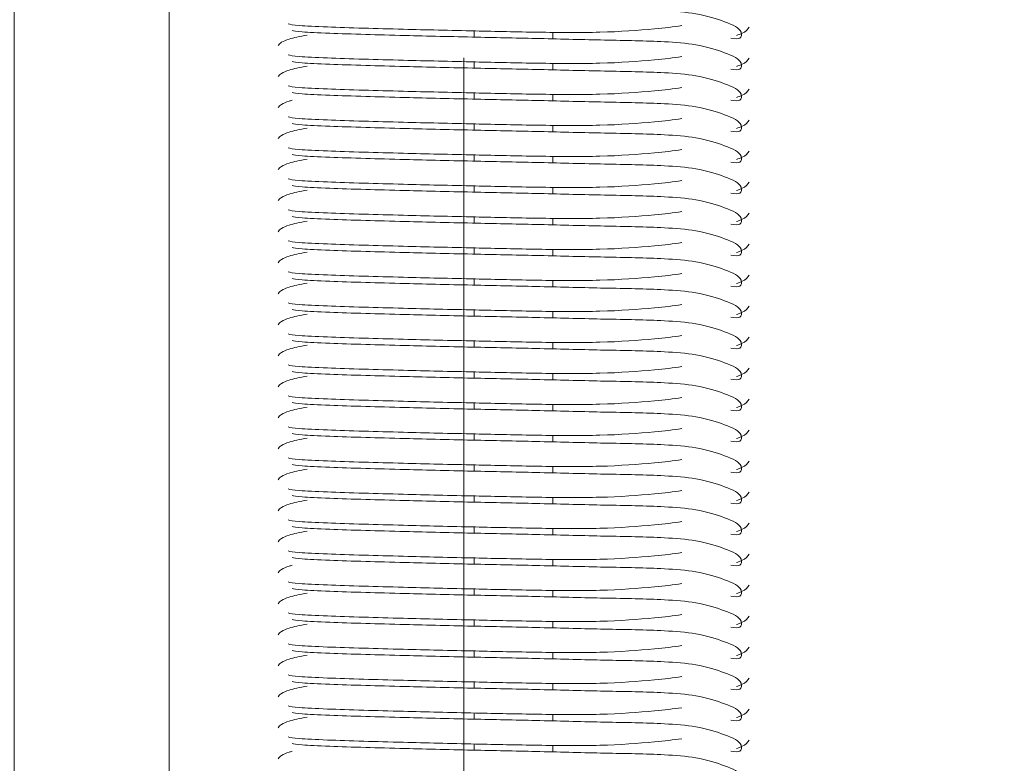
# Model space of a CAD drawing. Header units: millimetres. Extents: x 16720 to 74016, y 25810 to 81213.
# Tile 128 of 256: x 32332 to 32364, y 31828 to 31852. Entities that reach past the tile are written whole.
import ezdxf
from ezdxf import colors
from ezdxf.entities.mleader import LeaderData, LeaderLine
from ezdxf.math import Vec2, Vec3

# ---------------------------------------------------------------- set-up
doc = ezdxf.new("R2010")
doc.units = ezdxf.units.MM
doc.linetypes.add('DASHDOTX2', pattern=[50.8, 25.4, -12.7, 0, -12.7])
for name, color, linetype, lineweight in [('_OPISY', 110, 'Continuous', 9), ('_OŚ', 165, 'DASHDOTX2', 9), ('_STOLARKA', 150, 'Continuous', 18), ('_WYMIAR', 151, 'Continuous', 9), ('_WYPOSAŻENIE', 157, 'Continuous', 5)]:
    doc.layers.add(name, color=color, linetype=linetype, lineweight=lineweight)
doc.styles.add('ROMANS', font='romans.shx', dxfattribs={"width": 0.8, "height": 17})

# ---------------------------------------------------------------- blocks, each defined once
blk = doc.blocks.new('brama 3m')
at = {"layer": '_STOLARKA'}
blk.add_lwpolyline([(150, -5), (-150, -5), (-150, 0), (150, 0)], close=True, dxfattribs=at)
at = {"layer": '_WYPOSAŻENIE', "linetype": 'Continuous'}
for p, q in [((71.069, -14.83), (71.269, -14.83)), ((72.069, -14.83), (72.269, -14.83)), ((73.069, -14.83), (73.269, -14.83)), ((74.069, -14.83), (74.269, -14.83)), ((75.069, -14.83), (75.269, -14.83)), ((76.069, -14.83), (76.269, -14.83)), ((77.069, -14.83), (77.269, -14.83)), ((78.069, -14.83), (78.269, -14.83)), ((79.069, -14.83), (79.269, -14.83)), ((80.069, -14.83), (80.269, -14.83)), ((81.069, -14.83), (81.269, -14.83)), ((82.069, -14.83), (82.269, -14.83)), ((83.069, -14.83), (83.269, -14.83)), ((84.069, -14.83), (84.269, -14.83)), ((85.069, -14.83), (85.269, -14.83)), ((86.069, -14.83), (86.269, -14.83)), ((87.069, -14.83), (87.269, -14.83)), ((88.069, -14.83), (88.269, -14.83)), ((89.069, -14.83), (89.269, -14.83)), ((90.069, -14.83), (90.269, -14.83)), ((91.069, -14.83), (91.269, -14.83)), ((92.069, -14.83), (92.269, -14.83)), ((93.069, -14.83), (93.269, -14.83)), ((94.069, -14.83), (94.269, -14.83)), ((71.228, -17.37), (71.013, -17.37)), ((72.228, -17.37), (72.013, -17.37)), ((73.228, -17.37), (73.013, -17.37)), ((74.228, -17.37), (74.013, -17.37)), ((75.228, -17.37), (75.013, -17.37)), ((76.228, -17.37), (76.013, -17.37)), ((77.228, -17.37), (77.013, -17.37)), ((78.228, -17.37), (78.013, -17.37)), ((79.228, -17.37), (79.013, -17.37)), ((80.228, -17.37), (80.013, -17.37)), ((81.228, -17.37), (81.013, -17.37)), ((82.228, -17.37), (82.013, -17.37)), ((83.228, -17.37), (83.013, -17.37)), ((84.228, -17.37), (84.013, -17.37)), ((85.228, -17.37), (85.013, -17.37)), ((86.228, -17.37), (86.013, -17.37)), ((87.228, -17.37), (87.013, -17.37)), ((88.228, -17.37), (88.013, -17.37)), ((89.228, -17.37), (89.013, -17.37)), ((90.228, -17.37), (90.013, -17.37)), ((91.228, -17.37), (91.013, -17.37)), ((92.228, -17.37), (92.013, -17.37)), ((93.228, -17.37), (93.013, -17.37)), ((94.228, -17.37), (94.013, -17.37))]:
    blk.add_line(p, q, dxfattribs=at)
for points, knots in [([(70.794, -8.512), (70.869, -8.57), (70.943, -8.647), (71.023, -8.932), (71.033, -8.967)], [0, 0, 0, 0, 0.1038127, 0.1172107, 0.1172107, 0.1172107, 0.1172107]), ([(71.794, -8.512), (71.869, -8.57), (71.974, -8.679), (72.091, -9.205), (72.135, -9.447)], [0, 0, 0, 0, 0.1038127, 0.1660918, 0.1660918, 0.1660918, 0.1660918]), ([(72.794, -8.512), (72.869, -8.57), (72.974, -8.679), (73.091, -9.205), (73.135, -9.447)], [0, 0, 0, 0, 0.1038127, 0.1660918, 0.1660918, 0.1660918, 0.1660918]), ([(73.794, -8.512), (73.869, -8.57), (73.974, -8.679), (74.091, -9.205), (74.135, -9.447)], [0, 0, 0, 0, 0.1038127, 0.1660918, 0.1660918, 0.1660918, 0.1660918]), ([(74.794, -8.512), (74.869, -8.57), (74.974, -8.679), (75.091, -9.205), (75.135, -9.447)], [0, 0, 0, 0, 0.1038127, 0.1660918, 0.1660918, 0.1660918, 0.1660918]), ([(75.794, -8.512), (75.869, -8.57), (75.974, -8.679), (76.091, -9.205), (76.135, -9.447)], [0, 0, 0, 0, 0.1038127, 0.1660918, 0.1660918, 0.1660918, 0.1660918]), ([(76.794, -8.512), (76.869, -8.57), (76.943, -8.647), (77.023, -8.932), (77.033, -8.967)], [0, 0, 0, 0, 0.1038127, 0.1172107, 0.1172107, 0.1172107, 0.1172107]), ([(77.794, -8.512), (77.869, -8.57), (77.974, -8.679), (78.091, -9.205), (78.135, -9.447)], [0, 0, 0, 0, 0.1038127, 0.1660918, 0.1660918, 0.1660918, 0.1660918]), ([(78.794, -8.512), (78.869, -8.57), (78.974, -8.679), (79.091, -9.205), (79.135, -9.447)], [0, 0, 0, 0, 0.1038127, 0.1660918, 0.1660918, 0.1660918, 0.1660918]), ([(79.794, -8.512), (79.869, -8.57), (79.974, -8.679), (80.091, -9.205), (80.135, -9.447)], [0, 0, 0, 0, 0.1038127, 0.1660918, 0.1660918, 0.1660918, 0.1660918]), ([(80.794, -8.512), (80.869, -8.57), (80.974, -8.679), (81.091, -9.205), (81.135, -9.447)], [0, 0, 0, 0, 0.1038127, 0.1660918, 0.1660918, 0.1660918, 0.1660918]), ([(81.794, -8.512), (81.869, -8.57), (81.974, -8.679), (82.091, -9.205), (82.135, -9.447)], [0, 0, 0, 0, 0.1038127, 0.1660918, 0.1660918, 0.1660918, 0.1660918]), ([(82.794, -8.512), (82.869, -8.57), (82.974, -8.679), (83.091, -9.205), (83.135, -9.447)], [0, 0, 0, 0, 0.1038127, 0.1660918, 0.1660918, 0.1660918, 0.1660918]), ([(83.794, -8.512), (83.869, -8.57), (83.974, -8.679), (84.091, -9.205), (84.135, -9.447)], [0, 0, 0, 0, 0.1038127, 0.1660918, 0.1660918, 0.1660918, 0.1660918]), ([(84.794, -8.512), (84.869, -8.57), (84.974, -8.679), (85.091, -9.205), (85.135, -9.447)], [0, 0, 0, 0, 0.1038127, 0.1660918, 0.1660918, 0.1660918, 0.1660918]), ([(85.794, -8.512), (85.869, -8.57), (85.974, -8.679), (86.091, -9.205), (86.135, -9.447)], [0, 0, 0, 0, 0.1038127, 0.1660918, 0.1660918, 0.1660918, 0.1660918]), ([(86.794, -8.512), (86.869, -8.57), (86.974, -8.679), (87.091, -9.205), (87.135, -9.447)], [0, 0, 0, 0, 0.1038127, 0.1660918, 0.1660918, 0.1660918, 0.1660918]), ([(87.794, -8.512), (87.869, -8.57), (87.974, -8.679), (88.091, -9.205), (88.135, -9.447)], [0, 0, 0, 0, 0.1038127, 0.1660918, 0.1660918, 0.1660918, 0.1660918]), ([(88.794, -8.512), (88.869, -8.57), (88.974, -8.679), (89.091, -9.205), (89.135, -9.447)], [0, 0, 0, 0, 0.1038127, 0.1660918, 0.1660918, 0.1660918, 0.1660918]), ([(89.794, -8.512), (89.869, -8.57), (89.974, -8.679), (90.091, -9.205), (90.135, -9.447)], [0, 0, 0, 0, 0.1038127, 0.1660918, 0.1660918, 0.1660918, 0.1660918]), ([(90.794, -8.512), (90.869, -8.57), (90.974, -8.679), (91.091, -9.205), (91.135, -9.447)], [0, 0, 0, 0, 0.1038127, 0.1660918, 0.1660918, 0.1660918, 0.1660918]), ([(91.794, -8.512), (91.869, -8.57), (91.943, -8.647), (92.023, -8.932), (92.033, -8.967)], [0, 0, 0, 0, 0.1038127, 0.1172107, 0.1172107, 0.1172107, 0.1172107]), ([(92.794, -8.512), (92.869, -8.57), (92.974, -8.679), (93.091, -9.205), (93.135, -9.447)], [0, 0, 0, 0, 0.1038127, 0.1660918, 0.1660918, 0.1660918, 0.1660918]), ([(93.794, -8.512), (93.869, -8.57), (93.974, -8.679), (94.091, -9.205), (94.135, -9.447)], [0, 0, 0, 0, 0.1038127, 0.1660918, 0.1660918, 0.1660918, 0.1660918]), ([(71.44, -21.526), (71.399, -21.259), (71.314, -20.497), (71.204, -18.965), (71.223, -16.938), (71.271, -14.705), (71.317, -12.773), (71.36, -11.185), (71.398, -9.993), (71.447, -9.053), (71.477, -8.909), (71.496, -8.839)], [0.2044578, 0.2044578, 0.2044578, 0.2044578, 0.2654214, 0.3635229, 0.4584069, 0.5482707, 0.6585292, 0.7285227, 0.8078598, 0.8993998, 1, 1, 1, 1]), ([(72.44, -21.526), (72.399, -21.259), (72.314, -20.497), (72.204, -18.965), (72.223, -16.938), (72.271, -14.705), (72.317, -12.773), (72.36, -11.185), (72.398, -9.993), (72.447, -9.053), (72.477, -8.909), (72.496, -8.839)], [0.2044578, 0.2044578, 0.2044578, 0.2044578, 0.2654214, 0.3635229, 0.4584069, 0.5482707, 0.6585292, 0.7285227, 0.8078598, 0.8993998, 1, 1, 1, 1]), ([(73.44, -21.526), (73.399, -21.259), (73.314, -20.497), (73.204, -18.965), (73.223, -16.938), (73.271, -14.705), (73.317, -12.773), (73.36, -11.185), (73.398, -9.993), (73.447, -9.053), (73.477, -8.909), (73.496, -8.839)], [0.2044578, 0.2044578, 0.2044578, 0.2044578, 0.2654214, 0.3635229, 0.4584069, 0.5482707, 0.6585292, 0.7285227, 0.8078598, 0.8993998, 1, 1, 1, 1]), ([(74.44, -21.526), (74.399, -21.259), (74.314, -20.497), (74.204, -18.965), (74.223, -16.938), (74.271, -14.705), (74.317, -12.773), (74.36, -11.185), (74.398, -9.993), (74.447, -9.053), (74.477, -8.909), (74.496, -8.839)], [0.2044578, 0.2044578, 0.2044578, 0.2044578, 0.2654214, 0.3635229, 0.4584069, 0.5482707, 0.6585292, 0.7285227, 0.8078598, 0.8993998, 1, 1, 1, 1]), ([(75.44, -21.526), (75.399, -21.259), (75.314, -20.497), (75.204, -18.965), (75.223, -16.938), (75.271, -14.705), (75.317, -12.773), (75.36, -11.185), (75.398, -9.993), (75.447, -9.053), (75.477, -8.909), (75.496, -8.839)], [0.2044578, 0.2044578, 0.2044578, 0.2044578, 0.2654214, 0.3635229, 0.4584069, 0.5482707, 0.6585292, 0.7285227, 0.8078598, 0.8993998, 1, 1, 1, 1]), ([(76.44, -21.526), (76.399, -21.259), (76.314, -20.497), (76.204, -18.965), (76.223, -16.938), (76.271, -14.705), (76.317, -12.773), (76.36, -11.185), (76.398, -9.993), (76.447, -9.053), (76.477, -8.909), (76.496, -8.839)], [0.2044578, 0.2044578, 0.2044578, 0.2044578, 0.2654214, 0.3635229, 0.4584069, 0.5482707, 0.6585292, 0.7285227, 0.8078598, 0.8993998, 1, 1, 1, 1]), ([(77.44, -21.526), (77.399, -21.259), (77.314, -20.497), (77.204, -18.965), (77.223, -16.938), (77.271, -14.705), (77.317, -12.773), (77.36, -11.185), (77.398, -9.993), (77.447, -9.053), (77.477, -8.909), (77.496, -8.839)], [0.2044578, 0.2044578, 0.2044578, 0.2044578, 0.2654214, 0.3635229, 0.4584069, 0.5482707, 0.6585292, 0.7285227, 0.8078598, 0.8993998, 1, 1, 1, 1]), ([(78.44, -21.526), (78.399, -21.259), (78.314, -20.497), (78.204, -18.965), (78.223, -16.938), (78.271, -14.705), (78.317, -12.773), (78.36, -11.185), (78.398, -9.993), (78.447, -9.053), (78.477, -8.909), (78.496, -8.839)], [0.2044578, 0.2044578, 0.2044578, 0.2044578, 0.2654214, 0.3635229, 0.4584069, 0.5482707, 0.6585292, 0.7285227, 0.8078598, 0.8993998, 1, 1, 1, 1]), ([(79.44, -21.526), (79.399, -21.259), (79.314, -20.497), (79.204, -18.965), (79.223, -16.938), (79.271, -14.705), (79.317, -12.773), (79.36, -11.185), (79.398, -9.993), (79.447, -9.053), (79.477, -8.909), (79.496, -8.839)], [0.2044578, 0.2044578, 0.2044578, 0.2044578, 0.2654214, 0.3635229, 0.4584069, 0.5482707, 0.6585292, 0.7285227, 0.8078598, 0.8993998, 1, 1, 1, 1]), ([(80.44, -21.526), (80.399, -21.259), (80.314, -20.497), (80.204, -18.965), (80.223, -16.938), (80.271, -14.705), (80.317, -12.773), (80.36, -11.185), (80.398, -9.993), (80.447, -9.053), (80.477, -8.909), (80.496, -8.839)], [0.2044578, 0.2044578, 0.2044578, 0.2044578, 0.2654214, 0.3635229, 0.4584069, 0.5482707, 0.6585292, 0.7285227, 0.8078598, 0.8993998, 1, 1, 1, 1]), ([(81.44, -21.526), (81.399, -21.259), (81.314, -20.497), (81.204, -18.965), (81.223, -16.938), (81.271, -14.705), (81.317, -12.773), (81.36, -11.185), (81.398, -9.993), (81.447, -9.053), (81.477, -8.909), (81.496, -8.839)], [0.2044578, 0.2044578, 0.2044578, 0.2044578, 0.2654214, 0.3635229, 0.4584069, 0.5482707, 0.6585292, 0.7285227, 0.8078598, 0.8993998, 1, 1, 1, 1]), ([(82.44, -21.526), (82.399, -21.259), (82.314, -20.497), (82.204, -18.965), (82.223, -16.938), (82.271, -14.705), (82.317, -12.773), (82.36, -11.185), (82.398, -9.993), (82.447, -9.053), (82.477, -8.909), (82.496, -8.839)], [0.2044578, 0.2044578, 0.2044578, 0.2044578, 0.2654214, 0.3635229, 0.4584069, 0.5482707, 0.6585292, 0.7285227, 0.8078598, 0.8993998, 1, 1, 1, 1]), ([(83.44, -21.526), (83.399, -21.259), (83.314, -20.497), (83.204, -18.965), (83.223, -16.938), (83.271, -14.705), (83.317, -12.773), (83.36, -11.185), (83.398, -9.993), (83.447, -9.053), (83.477, -8.909), (83.496, -8.839)], [0.2044578, 0.2044578, 0.2044578, 0.2044578, 0.2654214, 0.3635229, 0.4584069, 0.5482707, 0.6585292, 0.7285227, 0.8078598, 0.8993998, 1, 1, 1, 1]), ([(84.44, -21.526), (84.399, -21.259), (84.314, -20.497), (84.204, -18.965), (84.223, -16.938), (84.271, -14.705), (84.317, -12.773), (84.36, -11.185), (84.398, -9.993), (84.447, -9.053), (84.477, -8.909), (84.496, -8.839)], [0.2044578, 0.2044578, 0.2044578, 0.2044578, 0.2654214, 0.3635229, 0.4584069, 0.5482707, 0.6585292, 0.7285227, 0.8078598, 0.8993998, 1, 1, 1, 1]), ([(85.44, -21.526), (85.399, -21.259), (85.314, -20.497), (85.204, -18.965), (85.223, -16.938), (85.271, -14.705), (85.317, -12.773), (85.36, -11.185), (85.398, -9.993), (85.447, -9.053), (85.477, -8.909), (85.496, -8.839)], [0.2044578, 0.2044578, 0.2044578, 0.2044578, 0.2654214, 0.3635229, 0.4584069, 0.5482707, 0.6585292, 0.7285227, 0.8078598, 0.8993998, 1, 1, 1, 1]), ([(86.44, -21.526), (86.399, -21.259), (86.314, -20.497), (86.204, -18.965), (86.223, -16.938), (86.271, -14.705), (86.317, -12.773), (86.36, -11.185), (86.398, -9.993), (86.447, -9.053), (86.477, -8.909), (86.496, -8.839)], [0.2044578, 0.2044578, 0.2044578, 0.2044578, 0.2654214, 0.3635229, 0.4584069, 0.5482707, 0.6585292, 0.7285227, 0.8078598, 0.8993998, 1, 1, 1, 1]), ([(87.44, -21.526), (87.399, -21.259), (87.314, -20.497), (87.204, -18.965), (87.223, -16.938), (87.271, -14.705), (87.317, -12.773), (87.36, -11.185), (87.398, -9.993), (87.447, -9.053), (87.477, -8.909), (87.496, -8.839)], [0.2044578, 0.2044578, 0.2044578, 0.2044578, 0.2654214, 0.3635229, 0.4584069, 0.5482707, 0.6585292, 0.7285227, 0.8078598, 0.8993998, 1, 1, 1, 1]), ([(88.44, -21.526), (88.399, -21.259), (88.314, -20.497), (88.204, -18.965), (88.223, -16.938), (88.271, -14.705), (88.317, -12.773), (88.36, -11.185), (88.398, -9.993), (88.447, -9.053), (88.477, -8.909), (88.496, -8.839)], [0.2044578, 0.2044578, 0.2044578, 0.2044578, 0.2654214, 0.3635229, 0.4584069, 0.5482707, 0.6585292, 0.7285227, 0.8078598, 0.8993998, 1, 1, 1, 1]), ([(89.44, -21.526), (89.399, -21.259), (89.314, -20.497), (89.204, -18.965), (89.223, -16.938), (89.271, -14.705), (89.317, -12.773), (89.36, -11.185), (89.398, -9.993), (89.447, -9.053), (89.477, -8.909), (89.496, -8.839)], [0.2044578, 0.2044578, 0.2044578, 0.2044578, 0.2654214, 0.3635229, 0.4584069, 0.5482707, 0.6585292, 0.7285227, 0.8078598, 0.8993998, 1, 1, 1, 1]), ([(90.44, -21.526), (90.399, -21.259), (90.314, -20.497), (90.204, -18.965), (90.223, -16.938), (90.271, -14.705), (90.317, -12.773), (90.36, -11.185), (90.398, -9.993), (90.447, -9.053), (90.477, -8.909), (90.496, -8.839)], [0.2044578, 0.2044578, 0.2044578, 0.2044578, 0.2654214, 0.3635229, 0.4584069, 0.5482707, 0.6585292, 0.7285227, 0.8078598, 0.8993998, 1, 1, 1, 1]), ([(91.44, -21.526), (91.399, -21.259), (91.314, -20.497), (91.204, -18.965), (91.223, -16.938), (91.271, -14.705), (91.317, -12.773), (91.36, -11.185), (91.398, -9.993), (91.447, -9.053), (91.477, -8.909), (91.496, -8.839)], [0.2044578, 0.2044578, 0.2044578, 0.2044578, 0.2654214, 0.3635229, 0.4584069, 0.5482707, 0.6585292, 0.7285227, 0.8078598, 0.8993998, 1, 1, 1, 1]), ([(92.44, -21.526), (92.399, -21.259), (92.314, -20.497), (92.204, -18.965), (92.223, -16.938), (92.271, -14.705), (92.317, -12.773), (92.36, -11.185), (92.398, -9.993), (92.447, -9.053), (92.477, -8.909), (92.496, -8.839)], [0.2044578, 0.2044578, 0.2044578, 0.2044578, 0.2654214, 0.3635229, 0.4584069, 0.5482707, 0.6585292, 0.7285227, 0.8078598, 0.8993998, 1, 1, 1, 1]), ([(93.44, -21.526), (93.399, -21.259), (93.314, -20.497), (93.204, -18.965), (93.223, -16.938), (93.271, -14.705), (93.317, -12.773), (93.36, -11.185), (93.398, -9.993), (93.447, -9.053), (93.477, -8.909), (93.496, -8.839)], [0.2044578, 0.2044578, 0.2044578, 0.2044578, 0.2654214, 0.3635229, 0.4584069, 0.5482707, 0.6585292, 0.7285227, 0.8078598, 0.8993998, 1, 1, 1, 1]), ([(94.44, -21.526), (94.399, -21.259), (94.314, -20.497), (94.204, -18.965), (94.223, -16.938), (94.271, -14.705), (94.317, -12.773), (94.36, -11.185), (94.398, -9.993), (94.447, -9.053), (94.477, -8.909), (94.496, -8.839)], [0.2044578, 0.2044578, 0.2044578, 0.2044578, 0.2654214, 0.3635229, 0.4584069, 0.5482707, 0.6585292, 0.7285227, 0.8078598, 0.8993998, 1, 1, 1, 1]), ([(71.286, -8.963), (71.269, -9.02), (71.242, -9.148), (71.195, -10.063), (71.158, -11.243), (71.116, -12.824), (71.069, -14.767), (71.024, -17.005), (70.968, -19.127), (70.947, -20.722), (70.843, -22.077), (70.548, -23.004), (70.321, -23.495), (69.986, -23.44), (70.02, -23.237), (70.038, -23.112)], [0.0012472, 0.0012472, 0.0012472, 0.0012472, 0.0974026, 0.1862933, 0.2634889, 0.3317397, 0.4390534, 0.5275024, 0.6217193, 0.7212039, 0.7786993, 0.8456033, 0.9199707, 0.9597928, 1, 1, 1, 1]), ([(72.286, -8.963), (72.269, -9.02), (72.242, -9.148), (72.195, -10.063), (72.158, -11.243), (72.116, -12.824), (72.069, -14.767), (72.024, -17.005), (71.968, -19.127), (71.947, -20.722), (71.843, -22.077), (71.548, -23.004), (71.321, -23.495), (70.986, -23.44), (71.02, -23.237), (71.038, -23.112)], [0.0012472, 0.0012472, 0.0012472, 0.0012472, 0.0974026, 0.1862933, 0.2634889, 0.3317397, 0.4390534, 0.5275024, 0.6217193, 0.7212039, 0.7786993, 0.8456033, 0.9199707, 0.9597928, 1, 1, 1, 1]), ([(73.286, -8.963), (73.269, -9.02), (73.242, -9.148), (73.195, -10.063), (73.158, -11.243), (73.116, -12.824), (73.069, -14.767), (73.024, -17.005), (72.968, -19.127), (72.947, -20.722), (72.843, -22.077), (72.548, -23.004), (72.321, -23.495), (71.986, -23.44), (72.02, -23.237), (72.038, -23.112)], [0.0012472, 0.0012472, 0.0012472, 0.0012472, 0.0974026, 0.1862933, 0.2634889, 0.3317397, 0.4390534, 0.5275024, 0.6217193, 0.7212039, 0.7786993, 0.8456033, 0.9199707, 0.9597928, 1, 1, 1, 1]), ([(74.286, -8.963), (74.269, -9.02), (74.242, -9.148), (74.195, -10.063), (74.158, -11.243), (74.116, -12.824), (74.069, -14.767), (74.024, -17.005), (73.968, -19.127), (73.947, -20.722), (73.843, -22.077), (73.548, -23.004), (73.321, -23.495), (72.986, -23.44), (73.02, -23.237), (73.038, -23.112)], [0.0012472, 0.0012472, 0.0012472, 0.0012472, 0.0974026, 0.1862933, 0.2634889, 0.3317397, 0.4390534, 0.5275024, 0.6217193, 0.7212039, 0.7786993, 0.8456033, 0.9199707, 0.9597928, 1, 1, 1, 1]), ([(75.286, -8.963), (75.269, -9.02), (75.242, -9.148), (75.195, -10.063), (75.158, -11.243), (75.116, -12.824), (75.069, -14.767), (75.024, -17.005), (74.968, -19.127), (74.947, -20.722), (74.843, -22.077), (74.548, -23.004), (74.321, -23.495), (73.986, -23.44), (74.02, -23.237), (74.038, -23.112)], [0.0012472, 0.0012472, 0.0012472, 0.0012472, 0.0974026, 0.1862933, 0.2634889, 0.3317397, 0.4390534, 0.5275024, 0.6217193, 0.7212039, 0.7786993, 0.8456033, 0.9199707, 0.9597928, 1, 1, 1, 1]), ([(76.286, -8.963), (76.269, -9.02), (76.242, -9.148), (76.195, -10.063), (76.158, -11.243), (76.116, -12.824), (76.069, -14.767), (76.024, -17.005), (75.968, -19.127), (75.947, -20.722), (75.843, -22.077), (75.548, -23.004), (75.321, -23.495), (74.986, -23.44), (75.02, -23.237), (75.038, -23.112)], [0.0012472, 0.0012472, 0.0012472, 0.0012472, 0.0974026, 0.1862933, 0.2634889, 0.3317397, 0.4390534, 0.5275024, 0.6217193, 0.7212039, 0.7786993, 0.8456033, 0.9199707, 0.9597928, 1, 1, 1, 1]), ([(77.286, -8.963), (77.269, -9.02), (77.242, -9.148), (77.195, -10.063), (77.158, -11.243), (77.116, -12.824), (77.069, -14.767), (77.024, -17.005), (76.968, -19.127), (76.947, -20.722), (76.843, -22.077), (76.548, -23.004), (76.321, -23.495), (75.986, -23.44), (76.02, -23.237), (76.038, -23.112)], [0.0012472, 0.0012472, 0.0012472, 0.0012472, 0.0974026, 0.1862933, 0.2634889, 0.3317397, 0.4390534, 0.5275024, 0.6217193, 0.7212039, 0.7786993, 0.8456033, 0.9199707, 0.9597928, 1, 1, 1, 1]), ([(78.286, -8.963), (78.269, -9.02), (78.242, -9.148), (78.195, -10.063), (78.158, -11.243), (78.116, -12.824), (78.069, -14.767), (78.024, -17.005), (77.968, -19.127), (77.947, -20.722), (77.843, -22.077), (77.548, -23.004), (77.321, -23.495), (76.986, -23.44), (77.02, -23.237), (77.038, -23.112)], [0.0012472, 0.0012472, 0.0012472, 0.0012472, 0.0974026, 0.1862933, 0.2634889, 0.3317397, 0.4390534, 0.5275024, 0.6217193, 0.7212039, 0.7786993, 0.8456033, 0.9199707, 0.9597928, 1, 1, 1, 1]), ([(79.286, -8.963), (79.269, -9.02), (79.242, -9.148), (79.195, -10.063), (79.158, -11.243), (79.116, -12.824), (79.069, -14.767), (79.024, -17.005), (78.968, -19.127), (78.947, -20.722), (78.843, -22.077), (78.548, -23.004), (78.321, -23.495), (77.986, -23.44), (78.02, -23.237), (78.038, -23.112)], [0.0012472, 0.0012472, 0.0012472, 0.0012472, 0.0974026, 0.1862933, 0.2634889, 0.3317397, 0.4390534, 0.5275024, 0.6217193, 0.7212039, 0.7786993, 0.8456033, 0.9199707, 0.9597928, 1, 1, 1, 1]), ([(80.286, -8.963), (80.269, -9.02), (80.242, -9.148), (80.195, -10.063), (80.158, -11.243), (80.116, -12.824), (80.069, -14.767), (80.024, -17.005), (79.968, -19.127), (79.947, -20.722), (79.843, -22.077), (79.548, -23.004), (79.321, -23.495), (78.986, -23.44), (79.02, -23.237), (79.038, -23.112)], [0.0012472, 0.0012472, 0.0012472, 0.0012472, 0.0974026, 0.1862933, 0.2634889, 0.3317397, 0.4390534, 0.5275024, 0.6217193, 0.7212039, 0.7786993, 0.8456033, 0.9199707, 0.9597928, 1, 1, 1, 1]), ([(81.286, -8.963), (81.269, -9.02), (81.242, -9.148), (81.195, -10.063), (81.158, -11.243), (81.116, -12.824), (81.069, -14.767), (81.024, -17.005), (80.968, -19.127), (80.947, -20.722), (80.843, -22.077), (80.548, -23.004), (80.321, -23.495), (79.986, -23.44), (80.02, -23.237), (80.038, -23.112)], [0.0012472, 0.0012472, 0.0012472, 0.0012472, 0.0974026, 0.1862933, 0.2634889, 0.3317397, 0.4390534, 0.5275024, 0.6217193, 0.7212039, 0.7786993, 0.8456033, 0.9199707, 0.9597928, 1, 1, 1, 1]), ([(82.286, -8.963), (82.269, -9.02), (82.242, -9.148), (82.195, -10.063), (82.158, -11.243), (82.116, -12.824), (82.069, -14.767), (82.024, -17.005), (81.968, -19.127), (81.947, -20.722), (81.843, -22.077), (81.548, -23.004), (81.321, -23.495), (80.986, -23.44), (81.02, -23.237), (81.038, -23.112)], [0.0012472, 0.0012472, 0.0012472, 0.0012472, 0.0974026, 0.1862933, 0.2634889, 0.3317397, 0.4390534, 0.5275024, 0.6217193, 0.7212039, 0.7786993, 0.8456033, 0.9199707, 0.9597928, 1, 1, 1, 1]), ([(83.286, -8.963), (83.269, -9.02), (83.242, -9.148), (83.195, -10.063), (83.158, -11.243), (83.116, -12.824), (83.069, -14.767), (83.024, -17.005), (82.968, -19.127), (82.947, -20.722), (82.843, -22.077), (82.548, -23.004), (82.321, -23.495), (81.986, -23.44), (82.02, -23.237), (82.038, -23.112)], [0.0012472, 0.0012472, 0.0012472, 0.0012472, 0.0974026, 0.1862933, 0.2634889, 0.3317397, 0.4390534, 0.5275024, 0.6217193, 0.7212039, 0.7786993, 0.8456033, 0.9199707, 0.9597928, 1, 1, 1, 1]), ([(84.286, -8.963), (84.269, -9.02), (84.242, -9.148), (84.195, -10.063), (84.158, -11.243), (84.116, -12.824), (84.069, -14.767), (84.024, -17.005), (83.968, -19.127), (83.947, -20.722), (83.843, -22.077), (83.548, -23.004), (83.321, -23.495), (82.986, -23.44), (83.02, -23.237), (83.038, -23.112)], [0.0012472, 0.0012472, 0.0012472, 0.0012472, 0.0974026, 0.1862933, 0.2634889, 0.3317397, 0.4390534, 0.5275024, 0.6217193, 0.7212039, 0.7786993, 0.8456033, 0.9199707, 0.9597928, 1, 1, 1, 1]), ([(85.286, -8.963), (85.269, -9.02), (85.242, -9.148), (85.195, -10.063), (85.158, -11.243), (85.116, -12.824), (85.069, -14.767), (85.024, -17.005), (84.968, -19.127), (84.947, -20.722), (84.843, -22.077), (84.548, -23.004), (84.321, -23.495), (83.986, -23.44), (84.02, -23.237), (84.038, -23.112)], [0.0012472, 0.0012472, 0.0012472, 0.0012472, 0.0974026, 0.1862933, 0.2634889, 0.3317397, 0.4390534, 0.5275024, 0.6217193, 0.7212039, 0.7786993, 0.8456033, 0.9199707, 0.9597928, 1, 1, 1, 1]), ([(86.286, -8.963), (86.269, -9.02), (86.242, -9.148), (86.195, -10.063), (86.158, -11.243), (86.116, -12.824), (86.069, -14.767), (86.024, -17.005), (85.968, -19.127), (85.947, -20.722), (85.843, -22.077), (85.548, -23.004), (85.321, -23.495), (84.986, -23.44), (85.02, -23.237), (85.038, -23.112)], [0.0012472, 0.0012472, 0.0012472, 0.0012472, 0.0974026, 0.1862933, 0.2634889, 0.3317397, 0.4390534, 0.5275024, 0.6217193, 0.7212039, 0.7786993, 0.8456033, 0.9199707, 0.9597928, 1, 1, 1, 1]), ([(87.286, -8.963), (87.269, -9.02), (87.242, -9.148), (87.195, -10.063), (87.158, -11.243), (87.116, -12.824), (87.069, -14.767), (87.024, -17.005), (86.968, -19.127), (86.947, -20.722), (86.843, -22.077), (86.548, -23.004), (86.321, -23.495), (85.986, -23.44), (86.02, -23.237), (86.038, -23.112)], [0.0012472, 0.0012472, 0.0012472, 0.0012472, 0.0974026, 0.1862933, 0.2634889, 0.3317397, 0.4390534, 0.5275024, 0.6217193, 0.7212039, 0.7786993, 0.8456033, 0.9199707, 0.9597928, 1, 1, 1, 1]), ([(88.286, -8.963), (88.269, -9.02), (88.242, -9.148), (88.195, -10.063), (88.158, -11.243), (88.116, -12.824), (88.069, -14.767), (88.024, -17.005), (87.968, -19.127), (87.947, -20.722), (87.843, -22.077), (87.548, -23.004), (87.321, -23.495), (86.986, -23.44), (87.02, -23.237), (87.038, -23.112)], [0.0012472, 0.0012472, 0.0012472, 0.0012472, 0.0974026, 0.1862933, 0.2634889, 0.3317397, 0.4390534, 0.5275024, 0.6217193, 0.7212039, 0.7786993, 0.8456033, 0.9199707, 0.9597928, 1, 1, 1, 1]), ([(89.286, -8.963), (89.269, -9.02), (89.242, -9.148), (89.195, -10.063), (89.158, -11.243), (89.116, -12.824), (89.069, -14.767), (89.024, -17.005), (88.968, -19.127), (88.947, -20.722), (88.843, -22.077), (88.548, -23.004), (88.321, -23.495), (87.986, -23.44), (88.02, -23.237), (88.038, -23.112)], [0.0012472, 0.0012472, 0.0012472, 0.0012472, 0.0974026, 0.1862933, 0.2634889, 0.3317397, 0.4390534, 0.5275024, 0.6217193, 0.7212039, 0.7786993, 0.8456033, 0.9199707, 0.9597928, 1, 1, 1, 1]), ([(90.286, -8.963), (90.269, -9.02), (90.242, -9.148), (90.195, -10.063), (90.158, -11.243), (90.116, -12.824), (90.069, -14.767), (90.024, -17.005), (89.968, -19.127), (89.947, -20.722), (89.843, -22.077), (89.548, -23.004), (89.321, -23.495), (88.986, -23.44), (89.02, -23.237), (89.038, -23.112)], [0.0012472, 0.0012472, 0.0012472, 0.0012472, 0.0974026, 0.1862933, 0.2634889, 0.3317397, 0.4390534, 0.5275024, 0.6217193, 0.7212039, 0.7786993, 0.8456033, 0.9199707, 0.9597928, 1, 1, 1, 1]), ([(91.286, -8.963), (91.269, -9.02), (91.242, -9.148), (91.195, -10.063), (91.158, -11.243), (91.116, -12.824), (91.069, -14.767), (91.024, -17.005), (90.968, -19.127), (90.947, -20.722), (90.843, -22.077), (90.548, -23.004), (90.321, -23.495), (89.986, -23.44), (90.02, -23.237), (90.038, -23.112)], [0.0012472, 0.0012472, 0.0012472, 0.0012472, 0.0974026, 0.1862933, 0.2634889, 0.3317397, 0.4390534, 0.5275024, 0.6217193, 0.7212039, 0.7786993, 0.8456033, 0.9199707, 0.9597928, 1, 1, 1, 1]), ([(92.286, -8.963), (92.269, -9.02), (92.242, -9.148), (92.195, -10.063), (92.158, -11.243), (92.116, -12.824), (92.069, -14.767), (92.024, -17.005), (91.968, -19.127), (91.947, -20.722), (91.843, -22.077), (91.548, -23.004), (91.321, -23.495), (90.986, -23.44), (91.02, -23.237), (91.038, -23.112)], [0.0012472, 0.0012472, 0.0012472, 0.0012472, 0.0974026, 0.1862933, 0.2634889, 0.3317397, 0.4390534, 0.5275024, 0.6217193, 0.7212039, 0.7786993, 0.8456033, 0.9199707, 0.9597928, 1, 1, 1, 1]), ([(93.286, -8.963), (93.269, -9.02), (93.242, -9.148), (93.195, -10.063), (93.158, -11.243), (93.116, -12.824), (93.069, -14.767), (93.024, -17.005), (92.968, -19.127), (92.947, -20.722), (92.843, -22.077), (92.548, -23.004), (92.321, -23.495), (91.986, -23.44), (92.02, -23.237), (92.038, -23.112)], [0.0012472, 0.0012472, 0.0012472, 0.0012472, 0.0974026, 0.1862933, 0.2634889, 0.3317397, 0.4390534, 0.5275024, 0.6217193, 0.7212039, 0.7786993, 0.8456033, 0.9199707, 0.9597928, 1, 1, 1, 1]), ([(94.286, -8.963), (94.269, -9.02), (94.242, -9.148), (94.195, -10.063), (94.158, -11.243), (94.116, -12.824), (94.069, -14.767), (94.024, -17.005), (93.968, -19.127), (93.947, -20.722), (93.843, -22.077), (93.548, -23.004), (93.321, -23.495), (92.986, -23.44), (93.02, -23.237), (93.038, -23.112)], [0.0012472, 0.0012472, 0.0012472, 0.0012472, 0.0974026, 0.1862933, 0.2634889, 0.3317397, 0.4390534, 0.5275024, 0.6217193, 0.7212039, 0.7786993, 0.8456033, 0.9199707, 0.9597928, 1, 1, 1, 1]), ([(95.286, -8.963), (95.269, -9.02), (95.242, -9.148), (95.195, -10.063), (95.158, -11.243), (95.116, -12.824), (95.069, -14.767), (95.024, -17.005), (94.968, -19.127), (94.947, -20.722), (94.843, -22.077), (94.548, -23.004), (94.321, -23.495), (93.986, -23.44), (94.02, -23.237), (94.038, -23.112)], [0.0012472, 0.0012472, 0.0012472, 0.0012472, 0.0974026, 0.1862933, 0.2634889, 0.3317397, 0.4390534, 0.5275024, 0.6217193, 0.7212039, 0.7786993, 0.8456033, 0.9199707, 0.9597928, 1, 1, 1, 1]), ([(71.391, -23.7), (71.314, -23.655), (71.231, -23.591), (71.143, -23.351), (71.123, -23.289)], [0, 0, 0, 0, 0.080015, 0.1035775, 0.1035775, 0.1035775, 0.1035775]), ([(72.391, -23.7), (72.314, -23.655), (72.231, -23.591), (72.143, -23.351), (72.123, -23.289)], [0, 0, 0, 0, 0.080015, 0.1035775, 0.1035775, 0.1035775, 0.1035775]), ([(73.391, -23.7), (73.314, -23.655), (73.231, -23.591), (73.143, -23.351), (73.123, -23.289)], [0, 0, 0, 0, 0.080015, 0.1035775, 0.1035775, 0.1035775, 0.1035775]), ([(74.391, -23.7), (74.314, -23.655), (74.231, -23.591), (74.143, -23.351), (74.123, -23.289)], [0, 0, 0, 0, 0.080015, 0.1035775, 0.1035775, 0.1035775, 0.1035775]), ([(75.391, -23.7), (75.314, -23.655), (75.231, -23.591), (75.143, -23.351), (75.123, -23.289)], [0, 0, 0, 0, 0.080015, 0.1035775, 0.1035775, 0.1035775, 0.1035775]), ([(76.391, -23.7), (76.314, -23.655), (76.231, -23.591), (76.143, -23.351), (76.123, -23.289)], [0, 0, 0, 0, 0.080015, 0.1035775, 0.1035775, 0.1035775, 0.1035775]), ([(77.391, -23.7), (77.314, -23.655), (77.231, -23.591), (77.143, -23.351), (77.123, -23.289)], [0, 0, 0, 0, 0.080015, 0.1035775, 0.1035775, 0.1035775, 0.1035775]), ([(78.391, -23.7), (78.314, -23.655), (78.231, -23.591), (78.143, -23.351), (78.123, -23.289)], [0, 0, 0, 0, 0.080015, 0.1035775, 0.1035775, 0.1035775, 0.1035775]), ([(79.391, -23.7), (79.314, -23.655), (79.231, -23.591), (79.143, -23.351), (79.123, -23.289)], [0, 0, 0, 0, 0.080015, 0.1035775, 0.1035775, 0.1035775, 0.1035775]), ([(80.391, -23.7), (80.314, -23.655), (80.231, -23.591), (80.143, -23.351), (80.123, -23.289)], [0, 0, 0, 0, 0.080015, 0.1035775, 0.1035775, 0.1035775, 0.1035775]), ([(81.391, -23.7), (81.314, -23.655), (81.231, -23.591), (81.143, -23.351), (81.123, -23.289)], [0, 0, 0, 0, 0.080015, 0.1035775, 0.1035775, 0.1035775, 0.1035775]), ([(82.391, -23.7), (82.314, -23.655), (82.231, -23.591), (82.143, -23.351), (82.123, -23.289)], [0, 0, 0, 0, 0.080015, 0.1035775, 0.1035775, 0.1035775, 0.1035775]), ([(83.391, -23.7), (83.314, -23.655), (83.231, -23.591), (83.143, -23.351), (83.123, -23.289)], [0, 0, 0, 0, 0.080015, 0.1035775, 0.1035775, 0.1035775, 0.1035775]), ([(84.391, -23.7), (84.314, -23.655), (84.231, -23.591), (84.143, -23.351), (84.123, -23.289)], [0, 0, 0, 0, 0.080015, 0.1035775, 0.1035775, 0.1035775, 0.1035775]), ([(85.391, -23.7), (85.314, -23.655), (85.231, -23.591), (85.143, -23.351), (85.123, -23.289)], [0, 0, 0, 0, 0.080015, 0.1035775, 0.1035775, 0.1035775, 0.1035775]), ([(86.391, -23.7), (86.314, -23.655), (86.231, -23.591), (86.143, -23.351), (86.123, -23.289)], [0, 0, 0, 0, 0.080015, 0.1035775, 0.1035775, 0.1035775, 0.1035775]), ([(87.391, -23.7), (87.314, -23.655), (87.231, -23.591), (87.143, -23.351), (87.123, -23.289)], [0, 0, 0, 0, 0.080015, 0.1035775, 0.1035775, 0.1035775, 0.1035775]), ([(88.391, -23.7), (88.314, -23.655), (88.231, -23.591), (88.143, -23.351), (88.123, -23.289)], [0, 0, 0, 0, 0.080015, 0.1035775, 0.1035775, 0.1035775, 0.1035775]), ([(89.391, -23.7), (89.314, -23.655), (89.231, -23.591), (89.143, -23.351), (89.123, -23.289)], [0, 0, 0, 0, 0.080015, 0.1035775, 0.1035775, 0.1035775, 0.1035775]), ([(90.391, -23.7), (90.314, -23.655), (90.231, -23.591), (90.143, -23.351), (90.123, -23.289)], [0, 0, 0, 0, 0.080015, 0.1035775, 0.1035775, 0.1035775, 0.1035775]), ([(91.391, -23.7), (91.314, -23.655), (91.231, -23.591), (91.143, -23.351), (91.123, -23.289)], [0, 0, 0, 0, 0.080015, 0.1035775, 0.1035775, 0.1035775, 0.1035775]), ([(92.391, -23.7), (92.314, -23.655), (92.231, -23.591), (92.143, -23.351), (92.123, -23.289)], [0, 0, 0, 0, 0.080015, 0.1035775, 0.1035775, 0.1035775, 0.1035775]), ([(93.391, -23.7), (93.314, -23.655), (93.231, -23.591), (93.143, -23.351), (93.123, -23.289)], [0, 0, 0, 0, 0.080015, 0.1035775, 0.1035775, 0.1035775, 0.1035775]), ([(94.391, -23.7), (94.314, -23.655), (94.231, -23.591), (94.143, -23.351), (94.123, -23.289)], [0, 0, 0, 0, 0.080015, 0.1035775, 0.1035775, 0.1035775, 0.1035775])]:
    blk.add_open_spline(points, degree=3, knots=knots, dxfattribs=at)

msp = doc.modelspace()

# ---------------------------------------------------------------- linework, layer by layer
at = {"layer": '_OŚ'}
msp.add_line((32346.709, 29280.425), (32346.709, 33191.238), dxfattribs=at)

# ---------------------------------------------------------------- block references
at = {"layer": '_WYMIAR', "rotation": 90}
msp.add_blockref('brama 3m', (32332.209, 31757.425), dxfattribs=at)

# ---------------------------------------------------------------- leaders
at = {"layer": '_OPISY'}
ml = msp.add_multileader_mtext('Standard', dxfattribs=at)
ml.set_content('{\\Fsimplex|c238;słupek stalowy do mocowania \\Pbramy przemysłowej }', color=256, style='ROMANS')
ml.set_leader_properties()
ml.build(insert=Vec2(0, 0))
ml.multileader.update_dxf_attribs({"dogleg_length": 4, "arrow_head_size": 6})
ctx = ml.context
ctx.base_point, ctx.char_height, ctx.arrow_head_size, ctx.landing_gap_size, ctx.plane_origin, ctx.plane_x_axis, ctx.plane_y_axis = Vec3(32371.045, 31967.153), 14, 6, 3, Vec3(32845.293, 31615.9), Vec3(1, 0, 0), Vec3(0, 1, 0)
ctx.text_align_type = 2
notes = []
notes.append((ctx, [(1, (1, 1, 0), (32366.471, 31967.153), (1, 0, 0), 4.574, [(0, [(32339.209, 31914.425)], 0, [])])]))
ctx.mtext.insert, ctx.mtext.text_direction, ctx.mtext.flow_direction = Vec3(32374.045, 31976.486), Vec3(1, 0, 0), 5
for ctx, leaders in notes:
    for number, flags, end, landing, length, lines in leaders:
        leader = LeaderData()
        leader.index, (leader.has_last_leader_line, leader.has_dogleg_vector, leader.attachment_direction) = number, flags
        leader.last_leader_point, leader.dogleg_vector, leader.dogleg_length = Vec3(end), Vec3(landing), length
        for number, points, colour, breaks in lines:
            line = LeaderLine()
            line.index, line.vertices, line.color, line.breaks = number, Vec3.list(points), colors.encode_raw_color(colour), breaks
            leader.lines.append(line)
        ctx.leaders.append(leader)

doc.saveas('drawing.dxf')
